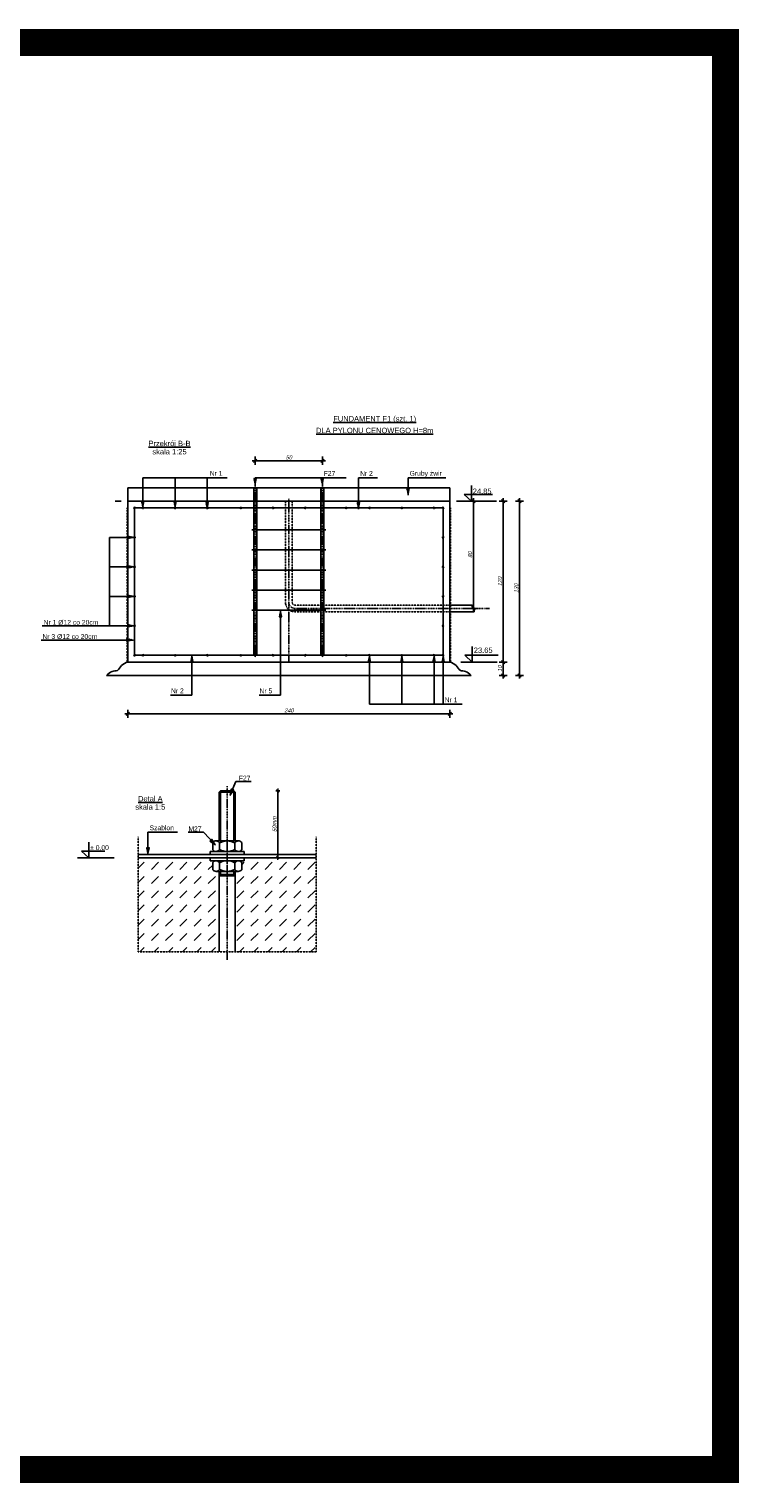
# Model space of a CAD drawing. Extents: x -2911 to 10058, y -5912 to -1002.
# Tile 17 of 43: x 8069 to 8599, y -5044 to -3959. Entities that reach past the tile are written whole.
import ezdxf
from ezdxf.enums import TextEntityAlignment as Align

# ---------------------------------------------------------------- set-up
doc = ezdxf.new("R2010")
doc.units = 0
doc.header["$LTSCALE"] = 1.125
for name, pattern in [('DASHDOT', [1, 0.5, -0.25, 0, -0.25]), ('DASHDOTX2', [2, 1, -0.5, 0, -0.5]), ('MP', [0.25, 0.15, -0.1])]:
    doc.linetypes.add(name, pattern=pattern)
doc.layers.get('0').update_dxf_attribs({"linetype": 'CONTINUOUS'})
doc.layers.get('DEFPOINTS').update_dxf_attribs({"linetype": 'CONTINUOUS'})
doc.layers.add('--GT_Teksty średnie', color=152, linetype='CONTINUOUS', lineweight=15)
doc.layers.add('wymiary', color=1, linetype='CONTINUOUS', lineweight=20)
for name, color, linetype in [('--TW_Wymiary', 1, 'CONTINUOUS'), ('_OPIS', 7, 'CONTINUOUS'), ('_OSIE', 1, 'DASHDOT'), ('BZ_LPM', 1, 'MP'), ('BZ_PRETW', 3, 'CONTINUOUS'), ('BZ_WYM', 1, 'CONTINUOUS'), ('cienka', 5, 'CONTINUOUS'), ('kreskowanie', 3, 'CONTINUOUS'), ('osie', 5, 'DASHDOTX2'), ('Zarys', 7, 'CONTINUOUS')]:
    doc.layers.add(name, color=color, linetype=linetype)
doc.styles.add('BIKWYM', font='arial.ttf', dxfattribs={"width": 0.8, "oblique": 15})
doc.styles.get("Standard").update_dxf_attribs({"font": 'arial.ttf'})
doc.dimstyles.new('BZ_KR_20', dxfattribs={"dimscale": 0.2, "dimtxt": 15, "dimasz": 1, "dimexe": 15, "dimexo": 0, "dimgap": 0, "dimtad": 0, "dimdec": 1, "dimrnd": 0.5, "dimzin": 9, "dimdsep": 46, "dimtxsty": 'BIKWYM', "dimblk": 'WYM-KR', "dimcen": 0, "dimdle": 20, "dimclrd": 256, "dimclre": 256, "dimclrt": 256, "dimadec": 0, "dimazin": 0, "dimtfac": 0.033333, "dimtdec": 1, "dimtmove": 0, "dimatfit": 3, "dimldrblk": 'WYM-KR', "dimfxl": 15, "dimfxlon": 1, "dimtvp": 0.8, "dimtolj": 1, "dimarcsym": 0})

# ---------------------------------------------------------------- blocks, each defined once
blk = doc.blocks.new('WYM-KR')
at = {"linetype": 'ByBlock'}
blk.add_line((11.52, 0), (-11.52, 0), dxfattribs=at)
at = {"color": 7, "linetype": 'ByBlock'}
blk.add_line((6.24, 6.24), (-6.24, -6.24), dxfattribs=at)
blk = doc.blocks.new('*X22')
at = {"color": 0}
for p, q in [((-41.6, -843.3), (-41.4, -843.1)), ((-40.9, -843.4), (-40.3, -842.9)), ((-40.2, -843.6), (-39.3, -842.7)), ((-39.5, -843.7), (-38.2, -842.5)), ((-38.8, -843.9), (-37.1, -842.2)), ((-38, -844), (-36.1, -842)), ((-37.3, -844.2), (-35, -841.8)), ((-36.6, -844.3), (-33.9, -841.6)), ((-35.9, -844.4), (-32.9, -841.4)), ((-35.2, -844.6), (-31.8, -841.2)), ((-34.5, -844.7), (-30.7, -840.9)), ((-33.8, -844.9), (-29.7, -840.7)), ((-33.1, -845), (-28.6, -840.5)), ((-32.4, -845.2), (-27.5, -840.3)), ((-31.7, -845.3), (-27.2, -840.8)), ((-31, -845.5), (-27.2, -841.7)), ((-30.3, -845.6), (-27.2, -842.5)), ((-29.6, -845.7), (-27.2, -843.4)), ((-28.9, -845.9), (-27.2, -844.2)), ((-28.2, -846), (-27.2, -845.1)), ((-27.5, -846.2), (-27.2, -845.9))]:
    blk.add_line(p, q, dxfattribs=at)
blk = doc.blocks.new('WYM-ST')
blk.add_lwpolyline([(0, 0), (-14.7, 3), (-14.7, -3)], close=True)
at = {"rotation": 180}
blk.add_blockref('*X22', (-41.9, -843.2), dxfattribs=at)
blk = doc.blocks.new('*D1172')
at = {"layer": '--TW_Wymiary', "lineweight": -2}
for p, q in [((8143.1, -4467), (8143.1, -4473)), ((8383.1, -4467), (8383.1, -4473)), ((8143.3, -4470), (8382.9, -4470))]:
    blk.add_line(p, q, dxfattribs=at)
at = {"layer": 'DEFPOINTS', "color": 0}
for p in [(8143.1, -4431.4), (8383.1, -4431.4), (8383.1, -4470)]:
    blk.add_point(p, dxfattribs=at)
at = {"layer": '--TW_Wymiary', "linetype": 'ByBlock', "lineweight": -2, "xscale": 0.2, "yscale": 0.2, "zscale": 0.2, "rotation": 180}
blk.add_blockref('WYM-KR', (8143.1, -4470), dxfattribs=at)
at = {"layer": '--TW_Wymiary', "linetype": 'ByBlock', "lineweight": -2, "xscale": 0.2, "yscale": 0.2, "zscale": 0.2}
blk.add_blockref('WYM-KR', (8383.1, -4470), dxfattribs=at)
at = {"layer": '--TW_Wymiary', "insert": (8263.1, -4467.5), "char_height": 3, "attachment_point": 5, "style": 'BIKWYM'}
blk.add_mtext('\\A1;240', dxfattribs=at)

msp = doc.modelspace()

# ---------------------------------------------------------------- linework, layer by layer
at = {"layer": '--GT_Teksty średnie'}
for p, q in [((7285.37, -3969.07), (8588.53, -3969.07)), ((8588.53, -3969.07), (8588.53, -5033.91)), ((8588.53, -5033.91), (7285.37, -5033.91))]:
    msp.add_line(p, q, dxfattribs=at)
at = {"layer": '--GT_Teksty średnie', "const_width": 20}
msp.add_lwpolyline([(7285.37, -5033.91), (8588.53, -5033.91), (8588.53, -3969.07), (7285.37, -3969.07)], close=True, dxfattribs=at)
at = {"layer": '_OSIE', "lineweight": -3}
for p, q in [((8238.08, -4299.49), (8238.08, -4427.77)), ((8288.08, -4299.49), (8288.08, -4427.77)), ((8263.08, -4431.25), (8263.08, -4309.65)), ((8267.58, -4391.37), (8412.57, -4391.37)), ((8217.13, -4523.91), (8217.13, -4653.53))]:
    msp.add_line(p, q, dxfattribs=at)
msp.add_arc((8267.58, -4386.87), 4.5, 180, 270, dxfattribs=at)
at = {"layer": 'BZ_LPM'}
for p, q in [((8142.58, -4316.37), (8142.58, -4431.37)), ((8260.58, -4386.87), (8260.58, -4311.37)), ((8265.58, -4386.87), (8265.58, -4311.37)), ((8383.58, -4316.37), (8383.58, -4431.37)), ((8267.58, -4388.87), (8383.08, -4388.87)), ((8267.58, -4393.87), (8383.08, -4393.87)), ((8150.83, -4561.91), (8150.83, -4647.71)), ((8283.43, -4561.91), (8283.43, -4647.71)), ((8150.83, -4647.71), (8283.43, -4647.71))]:
    msp.add_line(p, q, dxfattribs=at)
for radius in [7, 2]:
    msp.add_arc((8267.58, -4386.87), radius, 180, 270, dxfattribs=at)
at = {"layer": 'BZ_PRETW'}
for p, q in [((8148.08, -4316.37), (8378.08, -4316.37)), ((8148.08, -4316.37), (8148.08, -4426.37)), ((8378.08, -4316.37), (8378.08, -4426.37)), ((8148.08, -4426.37), (8378.08, -4426.37))]:
    msp.add_line(p, q, dxfattribs=at)
for centre in [(8148.08, -4316.37), (8148.08, -4316.37), (8148.08, -4316.37), (8154.35, -4316.37), (8178.35, -4316.49), (8202.35, -4316.37), (8227.29, -4316.37), (8251.29, -4316.37), (8275.29, -4316.37), (8305.79, -4316.37), (8323.29, -4316.37), (8347.29, -4316.37), (8347.29, -4316.37), (8371.29, -4316.37), (8371.29, -4316.37), (8378.08, -4316.37), (8378.08, -4316.37), (8148.08, -4338.37), (8378.08, -4338.37), (8148.08, -4360.37), (8378.08, -4360.37), (8148.08, -4382.37), (8378.08, -4382.37), (8148.08, -4404.37), (8378.08, -4404.37), (8148.08, -4426.37), (8148.08, -4426.37), (8154.35, -4426.37), (8178.35, -4426.37), (8202.35, -4426.37), (8227.29, -4426.37), (8251.3, -4426.37), (8275.29, -4426.37), (8305.79, -4426.37), (8323.08, -4426.37), (8347.29, -4426.37), (8371.29, -4426.37), (8378.08, -4426.37)]:
    msp.add_circle(centre, 0.5, dxfattribs=at)
at = {"layer": 'BZ_WYM'}
for p, q in [((8238.08, -4284.13), (8238.08, -4278.13)), ((8238.28, -4281.13), (8287.88, -4281.13)), ((8288.08, -4284.13), (8288.08, -4278.13)), ((8403.67, -4311.37), (8397.67, -4311.37)), ((8400.67, -4311.57), (8400.67, -4391.17)), ((8419.93, -4311.37), (8425.93, -4311.37)), ((8422.93, -4311.57), (8422.93, -4431.17)), ((8432.1, -4311.37), (8438.1, -4311.37)), ((8435.1, -4311.57), (8435.1, -4441.17)), ((8403.67, -4391.37), (8397.67, -4391.37)), ((8419.93, -4431.37), (8425.93, -4431.37)), ((8419.93, -4431.37), (8425.93, -4431.37)), ((8422.93, -4431.57), (8422.93, -4441.17)), ((8419.93, -4441.37), (8425.93, -4441.37)), ((8432.1, -4441.37), (8438.1, -4441.37))]:
    msp.add_line(p, q, dxfattribs=at)
at = {"layer": 'cienka', "lineweight": -3, "ltscale": 25}
for p, q in [((8237.08, -4301.37), (8237.08, -4311.17)), ((8239.08, -4301.37), (8239.08, -4311.17)), ((8287.08, -4301.37), (8287.08, -4311.17)), ((8289.08, -4301.37), (8289.08, -4311.17)), ((8212.13, -4527.46), (8212.13, -4564.86)), ((8222.13, -4527.46), (8222.13, -4564.86)), ((8212.13, -4587.56), (8212.13, -4589.86)), ((8222.13, -4587.56), (8222.13, -4589.86))]:
    msp.add_line(p, q, dxfattribs=at)
for points, knots in [([(8401.33, -4393.87), (8401.32, -4393.57), (8401.1, -4392.27), (8399.74, -4391.25), (8399.64, -4389.62), (8399.77, -4388.87)], [17.5943469, 17.5943469, 17.5943469, 17.5943469, 24.8137021, 48.3898688, 69.1440348, 69.1440348, 69.1440348, 69.1440348]), ([(8400.81, -4392.23), (8400.92, -4391.38), (8400.75, -4389.92), (8400.12, -4389.38), (8399.77, -4388.87)], [35.223139, 35.223139, 35.223139, 35.223139, 45.6767613, 60.4278021, 60.4278021, 60.4278021, 60.4278021]), ([(8143.08, -4431.37), (8141.36, -4431.92), (8138.14, -4433.32), (8135.88, -4438.37), (8131.19, -4437.64), (8128.5, -4440.15), (8127.21, -4441.37)], [0, 0, 0, 0, 54.2046933, 101.2816303, 141.1670934, 183.2030983, 183.2030983, 183.2030983, 183.2030983]), ([(8383.08, -4431.37), (8384.8, -4431.92), (8388.02, -4433.32), (8390.29, -4438.37), (8394.98, -4437.64), (8397.67, -4440.15), (8398.96, -4441.37)], [0, 0, 0, 0, 54.2046933, 101.2816303, 141.1670934, 183.2030983, 183.2030983, 183.2030983, 183.2030983])]:
    msp.add_open_spline(points, degree=3, knots=knots, dxfattribs=at)
at = {"layer": 'kreskowanie', "color": 8, "linetype": 'Continuous', "lineweight": -3, "ltscale": 25}
for p, q in [((8150.83, -4585.3), (8155.31, -4580.81)), ((8160.61, -4586.12), (8165.92, -4580.81)), ((8171.22, -4586.12), (8176.52, -4580.81)), ((8181.83, -4586.12), (8187.13, -4580.81)), ((8192.43, -4586.12), (8197.74, -4580.81)), ((8203.04, -4586.12), (8206.32, -4582.84)), ((8227.93, -4582.44), (8229.56, -4580.81)), ((8234.86, -4586.12), (8240.16, -4580.81)), ((8245.47, -4586.12), (8250.77, -4580.81)), ((8256.07, -4586.12), (8261.38, -4580.81)), ((8266.68, -4586.12), (8271.98, -4580.81)), ((8277.29, -4586.12), (8282.59, -4580.81)), ((8150.83, -4595.9), (8155.31, -4591.42)), ((8160.61, -4596.72), (8165.92, -4591.42)), ((8171.22, -4596.72), (8176.52, -4591.42)), ((8181.83, -4596.72), (8187.13, -4591.42)), ((8192.43, -4596.72), (8197.74, -4591.42)), ((8203.04, -4596.72), (8208.34, -4591.42)), ((8224.25, -4596.72), (8229.56, -4591.42)), ((8234.86, -4596.72), (8240.16, -4591.42)), ((8245.47, -4596.72), (8250.77, -4591.42)), ((8256.07, -4596.72), (8261.38, -4591.42)), ((8266.68, -4596.72), (8271.98, -4591.42)), ((8277.29, -4596.72), (8282.59, -4591.42)), ((8150.83, -4606.51), (8155.31, -4602.03)), ((8160.61, -4607.33), (8165.92, -4602.03)), ((8171.22, -4607.33), (8176.52, -4602.03)), ((8181.83, -4607.33), (8187.13, -4602.03)), ((8192.43, -4607.33), (8197.74, -4602.03)), ((8203.04, -4607.33), (8208.34, -4602.03)), ((8224.25, -4607.33), (8229.56, -4602.03)), ((8234.86, -4607.33), (8240.16, -4602.03)), ((8245.47, -4607.33), (8250.77, -4602.03)), ((8256.07, -4607.33), (8261.38, -4602.03)), ((8266.68, -4607.33), (8271.98, -4602.03)), ((8277.29, -4607.33), (8282.59, -4602.03)), ((8150.83, -4617.11), (8155.31, -4612.63)), ((8160.61, -4617.94), (8165.92, -4612.63)), ((8171.22, -4617.94), (8176.52, -4612.63)), ((8181.83, -4617.94), (8187.13, -4612.63)), ((8192.43, -4617.94), (8197.74, -4612.63)), ((8203.04, -4617.94), (8208.34, -4612.63)), ((8224.25, -4617.94), (8229.56, -4612.63)), ((8234.86, -4617.94), (8240.16, -4612.63)), ((8245.47, -4617.94), (8250.77, -4612.63)), ((8256.07, -4617.94), (8261.38, -4612.63)), ((8266.68, -4617.94), (8271.98, -4612.63)), ((8277.29, -4617.94), (8282.59, -4612.63)), ((8150.83, -4627.72), (8155.31, -4623.24)), ((8160.61, -4628.54), (8165.92, -4623.24)), ((8171.22, -4628.54), (8176.52, -4623.24)), ((8181.83, -4628.54), (8187.13, -4623.24)), ((8192.43, -4628.54), (8197.74, -4623.24)), ((8203.04, -4628.54), (8208.34, -4623.24)), ((8224.25, -4628.54), (8229.56, -4623.24)), ((8234.86, -4628.54), (8240.16, -4623.24)), ((8245.47, -4628.54), (8250.77, -4623.24)), ((8256.07, -4628.54), (8261.38, -4623.24)), ((8266.68, -4628.54), (8271.98, -4623.24)), ((8277.29, -4628.54), (8282.59, -4623.24)), ((8150.83, -4638.33), (8155.31, -4633.85)), ((8160.61, -4639.15), (8165.92, -4633.85)), ((8171.22, -4639.15), (8176.52, -4633.85)), ((8181.83, -4639.15), (8187.13, -4633.85)), ((8192.43, -4639.15), (8197.74, -4633.85)), ((8203.04, -4639.15), (8208.34, -4633.85)), ((8224.25, -4639.15), (8229.56, -4633.85)), ((8234.86, -4639.15), (8240.16, -4633.85)), ((8245.47, -4639.15), (8250.77, -4633.85)), ((8256.07, -4639.15), (8261.38, -4633.85)), ((8266.68, -4639.15), (8271.98, -4633.85)), ((8277.29, -4639.15), (8282.59, -4633.85)), ((8152.05, -4647.71), (8155.31, -4644.45)), ((8162.66, -4647.71), (8165.92, -4644.45)), ((8173.26, -4647.71), (8176.52, -4644.45)), ((8183.87, -4647.71), (8187.13, -4644.45)), ((8194.48, -4647.71), (8197.74, -4644.45)), ((8205.08, -4647.71), (8208.34, -4644.45)), ((8226.3, -4647.71), (8229.56, -4644.45)), ((8236.9, -4647.71), (8240.16, -4644.45)), ((8247.51, -4647.71), (8250.77, -4644.45)), ((8258.12, -4647.71), (8261.38, -4644.45)), ((8268.72, -4647.71), (8271.98, -4644.45)), ((8279.33, -4647.71), (8282.59, -4644.45))]:
    msp.add_line(p, q, dxfattribs=at)
at = {"layer": 'osie', "lineweight": -3}
for p, q in [((8217.13, -4563.08), (8217.13, -4574.45)), ((8217.13, -4571.56), (8217.13, -4576.28)), ((8217.13, -4576.3), (8217.13, -4581.02)), ((8217.13, -4577.92), (8217.13, -4589.29))]:
    msp.add_line(p, q, dxfattribs=at)
at = {"layer": 'wymiary', "lineweight": -3, "ltscale": 25}
for p, q in [((8178.35, -4294.03), (8154.25, -4293.91)), ((8154.25, -4315.91), (8154.25, -4293.91)), ((8178.25, -4316.03), (8178.35, -4294.03)), ((8202.25, -4293.91), (8178.35, -4294.03)), ((8202.25, -4316.91), (8202.25, -4293.91)), ((8217.22, -4293.91), (8202.25, -4293.91)), ((8305.73, -4293.91), (8237.9, -4293.91)), ((8238.07, -4299.15), (8237.9, -4293.91)), ((8288.07, -4299.15), (8287.9, -4293.91)), ((8329.27, -4293.91), (8315.03, -4293.91)), ((8315.03, -4316.91), (8315.03, -4293.91)), ((8351.96, -4306.41), (8351.96, -4293.91)), ((8380.09, -4293.91), (8351.96, -4293.91)), ((8393.73, -4306.37), (8414.93, -4306.36)), ((8393.73, -4306.37), (8399.18, -4311.37)), ((8399.18, -4311.37), (8399.18, -4299.68)), ((8390.67, -4311.37), (8417.94, -4311.37)), ((8147.74, -4338.37), (8129.46, -4338.4)), ((8147.74, -4360.37), (8129.46, -4360.45)), ((8147.74, -4382.37), (8129.46, -4382.45)), ((8256.79, -4393.09), (8256.79, -4456.22)), ((8147.74, -4404.37), (8079.24, -4404.45)), ((8146.89, -4414.94), (8078.39, -4415.02)), ((8399.68, -4431.37), (8399.68, -4419.68)), ((8190.83, -4426.71), (8190.83, -4456.22)), ((8323.08, -4426.71), (8323.08, -4462.92)), ((8347.29, -4426.71), (8347.29, -4462.92)), ((8371.29, -4426.71), (8371.29, -4462.92)), ((8378.08, -4426.71), (8378.08, -4462.92)), ((8391.17, -4431.37), (8418.44, -4431.37)), ((8394.23, -4426.37), (8418.98, -4426.36)), ((8394.23, -4426.37), (8399.68, -4431.37)), ((8190.83, -4456.22), (8174.94, -4456.22)), ((8256.79, -4456.22), (8240.91, -4456.22)), ((8343.08, -4462.92), (8323.08, -4462.92)), ((8363.08, -4462.92), (8343.08, -4462.92)), ((8378.08, -4462.92), (8363.08, -4462.92)), ((8392.31, -4462.92), (8378.08, -4462.92)), ((8219.41, -4530.56), (8223.67, -4520.54)), ((8223.67, -4520.54), (8235.01, -4520.57)), ((8253.47, -4527.46), (8256.27, -4527.46)), ((8254.87, -4527.6), (8254.87, -4577.32)), ((8114.05, -4577.46), (8114.05, -4565.76)), ((8179.96, -4558.4), (8158.09, -4558.4)), ((8158.09, -4574.79), (8158.09, -4558.4)), ((8188, -4558.4), (8199.34, -4558.43)), ((8208.24, -4567.56), (8199.34, -4558.43)), ((8105.53, -4577.46), (8132.8, -4577.46)), ((8108.6, -4572.46), (8125.92, -4572.44)), ((8108.6, -4572.46), (8114.05, -4577.46)), ((8253.47, -4577.46), (8256.27, -4577.46))]:
    msp.add_line(p, q, dxfattribs=at)
at = {"layer": 'wymiary', "color": 1, "lineweight": -3, "ltscale": 25}
msp.add_line((8129.46, -4338.4), (8129.46, -4404.4), dxfattribs=at)
at = {"layer": 'Zarys', "lineweight": -3, "ltscale": 25}
for p, q in [((8143.08, -4301.37), (8143.08, -4431.37)), ((8143.08, -4301.37), (8383.08, -4301.37)), ((8236.88, -4301.57), (8237.08, -4301.37)), ((8236.88, -4301.57), (8236.88, -4425.37)), ((8236.88, -4301.57), (8239.28, -4301.57)), ((8239.08, -4301.37), (8239.28, -4301.57)), ((8239.28, -4301.57), (8239.28, -4425.37)), ((8287.08, -4301.37), (8286.88, -4301.57)), ((8286.88, -4301.57), (8286.88, -4425.37)), ((8289.28, -4301.57), (8286.88, -4301.57)), ((8289.28, -4301.57), (8289.08, -4301.37)), ((8289.28, -4301.57), (8289.28, -4425.37)), ((8383.08, -4301.37), (8383.08, -4431.37)), ((8133.52, -4311.37), (8138.08, -4311.37)), ((8143.08, -4311.37), (8383.08, -4311.37)), ((8237.08, -4311.17), (8236.88, -4311.37)), ((8237.08, -4311.17), (8239.08, -4311.17)), ((8239.08, -4311.17), (8239.28, -4311.37)), ((8287.08, -4311.17), (8286.88, -4311.37)), ((8289.08, -4311.17), (8287.08, -4311.17)), ((8289.08, -4311.17), (8289.28, -4311.37)), ((8388.08, -4311.37), (8406.55, -4311.37)), ((8383.08, -4388.87), (8399.77, -4388.87)), ((8383.08, -4393.87), (8401.33, -4393.87)), ((8143.08, -4431.37), (8383.08, -4431.37)), ((8127.21, -4441.37), (8398.96, -4441.37)), ((8211.13, -4528.46), (8212.13, -4527.46)), ((8211.13, -4528.46), (8223.13, -4528.46)), ((8211.13, -4528.46), (8211.13, -4564.86)), ((8212.13, -4527.46), (8222.13, -4527.46)), ((8222.13, -4527.46), (8223.13, -4528.46)), ((8223.13, -4528.46), (8223.13, -4564.86)), ((8150.83, -4574.96), (8283.43, -4574.96)), ((8150.83, -4577.46), (8283.43, -4577.46)), ((8211.13, -4587.56), (8211.13, -4647.71)), ((8223.13, -4587.56), (8223.13, -4647.71)), ((8212.13, -4589.86), (8211.13, -4590.86)), ((8211.13, -4590.86), (8223.13, -4590.86)), ((8212.13, -4589.86), (8222.13, -4589.86)), ((8222.13, -4589.86), (8223.13, -4590.86))]:
    msp.add_line(p, q, dxfattribs=at)
at = {"layer": 'Zarys', "color": 2, "lineweight": -3, "ltscale": 25}
for p, q in [((8235.6, -4332.75), (8290.56, -4332.75)), ((8235.6, -4347.75), (8290.56, -4347.75)), ((8235.6, -4362.75), (8290.56, -4362.75)), ((8235.6, -4377.75), (8290.56, -4377.75)), ((8235.6, -4392.75), (8290.56, -4392.75))]:
    msp.add_line(p, q, dxfattribs=at)
at = {"layer": 'Zarys', "lineweight": -3}
for p, q in [((8206.32, -4566.04), (8206.32, -4571.54)), ((8208.62, -4564.86), (8225.63, -4564.86)), ((8211.45, -4571.27), (8211.45, -4566.31)), ((8222.8, -4571.27), (8222.8, -4566.31)), ((8227.93, -4566.04), (8227.93, -4571.54)), ((8204.53, -4572.72), (8204.53, -4574.96)), ((8204.53, -4572.72), (8229.73, -4572.72)), ((8204.53, -4574.96), (8229.73, -4574.96)), ((8204.53, -4577.46), (8204.53, -4579.7)), ((8204.53, -4577.46), (8229.73, -4577.46)), ((8225.63, -4572.72), (8208.62, -4572.72)), ((8229.73, -4572.72), (8229.73, -4574.96)), ((8229.73, -4577.46), (8229.73, -4579.7)), ((8204.53, -4579.7), (8229.73, -4579.7)), ((8206.32, -4580.88), (8206.32, -4586.38)), ((8208.62, -4579.7), (8225.63, -4579.7)), ((8225.63, -4587.56), (8208.62, -4587.56)), ((8211.45, -4586.11), (8211.45, -4581.15)), ((8222.8, -4586.11), (8222.8, -4581.15)), ((8227.93, -4580.88), (8227.93, -4586.38))]:
    msp.add_line(p, q, dxfattribs=at)
at = {"layer": 'Zarys', "lineweight": -3, "ltscale": 25}
for centre in [(8238.08, -4425.37), (8288.08, -4425.37)]:
    msp.add_circle(centre, 1.2, dxfattribs=at)
at = {"layer": 'Zarys', "lineweight": -3}
for centre, radius, start, end in [((8208.79, -4568.02), 3.17, 32.73241, 141.22244), ((8217.13, -4576.67), 11.82, 61.30927, 118.69073), ((8225.46, -4568.02), 3.17, 38.77756, 147.26759), ((8208.79, -4569.55), 3.17, 218.77756, 327.26759), ((8217.13, -4560.9), 11.82, 241.30927, 298.69073), ((8225.46, -4569.55), 3.17, 212.73241, 321.22244), ((8208.79, -4582.86), 3.17, 32.73241, 141.22244), ((8208.79, -4584.39), 3.17, 218.77756, 327.26759), ((8217.13, -4591.51), 11.82, 61.30927, 118.69073), ((8217.13, -4575.74), 11.82, 241.30927, 298.69073), ((8225.46, -4582.86), 3.17, 38.77756, 147.26759), ((8225.46, -4584.39), 3.17, 212.73241, 321.22244)]:
    msp.add_arc(centre, radius, start, end, dxfattribs=at)

# ---------------------------------------------------------------- block references
at = {"layer": 'BZ_WYM', "xscale": 0.2, "yscale": 0.2, "zscale": 0.2}
for p, rotation in [((8238.08, -4281.13), 180), ((8400.67, -4311.37), 90), ((8422.93, -4311.37), 90), ((8435.1, -4311.37), 90), ((8400.67, -4391.37), 270), ((8422.93, -4431.37), 270), ((8422.93, -4431.37), 90), ((8422.93, -4441.37), 270), ((8435.1, -4441.37), 270)]:
    msp.add_blockref('WYM-KR', p, dxfattribs=dict(at, rotation=rotation))
msp.add_blockref('WYM-KR', (8288.08, -4281.13), dxfattribs=at)
at = {"layer": 'wymiary', "lineweight": -3, "ltscale": 25}
for p, xscale, yscale, zscale, rotation in [((8238.08, -4299.49), 0.3399999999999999, 0.34, 0.34, 271.9237339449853), ((8288.08, -4299.49), 0.34, 0.34, 0.34, 271.9237339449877), ((8351.96, -4306.75), 0.34, 0.34, 0.34, 270), ((8154.25, -4316.25), 0.34, 0.34, 0.34, 270), ((8178.25, -4316.37), 0.3400000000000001, 0.3400000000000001, 0.3400000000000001, 269.752730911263), ((8202.25, -4317.25), 0.34, 0.34, 0.34, 270), ((8315.03, -4317.25), 0.34, 0.34, 0.34, 270), ((8256.79, -4392.75), 0.34, 0.34, 0.34, 90), ((8190.83, -4426.37), 0.34, 0.34, 0.34, 90), ((8323.08, -4426.37), 0.34, 0.34, 0.34, 90), ((8347.29, -4426.37), 0.34, 0.34, 0.34, 90), ((8371.29, -4426.37), 0.34, 0.34, 0.34, 90), ((8378.08, -4426.37), 0.34, 0.34, 0.34, 90), ((8219.28, -4530.88), 0.34, 0.34, 0.34, 246.9586229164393), ((8208.48, -4567.8), 0.34, 0.34, 0.34, 314.2805271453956), ((8158.09, -4575.13), 0.34, 0.34, 0.34, 270)]:
    msp.add_blockref('WYM-ST', p, dxfattribs=dict(at, xscale=xscale, yscale=yscale, zscale=zscale, rotation=rotation))
at = {"layer": 'wymiary', "lineweight": -3, "ltscale": 25, "extrusion": (0, 0, -1), "yscale": 0.34, "zscale": 0.34}
for p, xscale, rotation in [((-8148.08, -4338.37), 0.3400000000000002, 179.9145766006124), ((-8148.08, -4360.37), 0.34, 179.7546342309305), ((-8148.08, -4382.37), 0.34, 179.7546342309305), ((-8148.08, -4404.37), 0.34, 179.93836751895), ((-8147.23, -4414.94), 0.34, 179.93836751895)]:
    msp.add_blockref('WYM-ST', p, dxfattribs=dict(at, xscale=xscale, rotation=rotation))
at = {"layer": 'wymiary', "lineweight": -3, "xscale": 0.14, "yscale": 0.14, "zscale": 0.14}
for p, rotation in [((8254.87, -4527.46), 90), ((8254.87, -4577.46), 270)]:
    msp.add_blockref('WYM-KR', p, dxfattribs=dict(at, rotation=rotation))

# ---------------------------------------------------------------- texts
at = {"layer": '_OPIS'}
for s, p in [('Nr 1', (8204.14, -4292.39)), ('F27', (8289.05, -4292.46)), ('Nr 2', (8316.19, -4292.46)), ('Gruby żwir', (8353.11, -4292.39)), ('Nr 2', (8175.25, -4454.7)), ('Nr 5', (8241.21, -4454.7)), ('Nr 1', (8379.24, -4461.4)), ('Szablon', (8159.25, -4556.88))]:
    msp.add_text(s, height=3.6, dxfattribs=at).set_placement(p)
at = {"layer": '_OPIS', "linetype": 'Continuous'}
for s, height, p in [('24.85', 4, (8400.18, -4305.94)), ('Nr 1 Ø12 co 20cm', 3.6, (8080.29, -4403.56)), ('Nr 3 Ø12 co 20cm', 3.6, (8079.43, -4414.13)), ('23.65', 4, (8400.94, -4424.58)), ('F27', 3.6, (8225.8, -4519.77)), ('M27', 3.6, (8188.24, -4557.63)), ('± 0,00', 3.6, (8114.98, -4571.64))]:
    msp.add_text(s, height=height, dxfattribs=at).set_placement(p)
at = {"layer": 'BZ_WYM', "color": 7, "ltscale": 0.1}
for s, p in [('%%UFUNDAMENT F1 (szt. 1)', (8327.06, -4251.85)), ('%%UDLA PYLONU CENOWEGO H=8m', (8327.06, -4260.56)), ('%%UPrzekrój B-B', (8174.13, -4270.26)), ('skala 1:25', (8174.13, -4276.43)), ('%%UDetal A', (8159.82, -4535.37)), ('skala 1:5', (8159.82, -4541.53))]:
    msp.add_text(s, height=4, dxfattribs=at).set_placement(p, align=Align.CENTER)
at = {"layer": 'BZ_WYM', "insert": (8263.08, -4278.68), "char_height": 3, "attachment_point": 5, "style": 'BIKWYM'}
msp.add_mtext('\\A1;50', dxfattribs=at)
at = {"layer": 'BZ_WYM', "char_height": 3, "attachment_point": 5, "rotation": 90, "style": 'BIKWYM'}
for s, insert in [('\\A1;80', (8398.22, -4351.37)), ('\\A1;120', (8420.48, -4371.37)), ('\\A1;130', (8432.65, -4376.37)), ('\\A1;10', (8420.48, -4436.37))]:
    msp.add_mtext(s, dxfattribs=dict(at, insert=insert))
at = {"layer": 'wymiary', "lineweight": -3, "insert": (8252.42, -4552.46), "char_height": 3, "attachment_point": 5, "rotation": 90, "style": 'BIKWYM'}
msp.add_mtext('\\A1;\\pxt4;50mm', dxfattribs=at)

# ---------------------------------------------------------------- dimensions: what is measured, and where the dimension line sits
at = {"layer": '--TW_Wymiary'}
dim = msp.add_linear_dim(base=(8383.08, -4469.96), p1=(8143.08, -4431.37), p2=(8383.08, -4431.37), dimstyle='BZ_KR_20', dxfattribs=at)
dim.commit()
dim.dimension.update_dxf_attribs({"geometry": '*D1172', "text_midpoint": (8263.08, -4467.51)})

doc.saveas('drawing.dxf')
